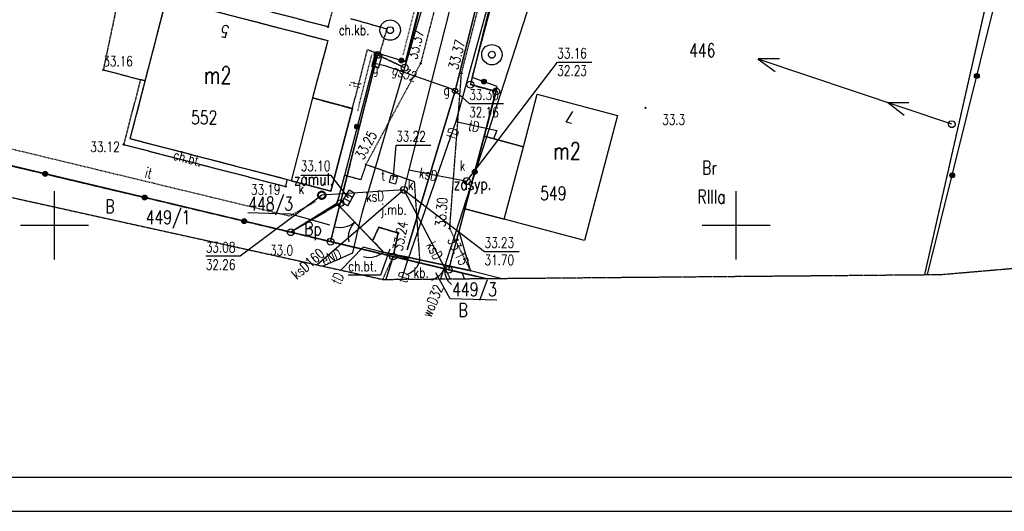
# Model space of a CAD drawing. Header units: millimetres. Extents: x 1427 to 82594, y 2364 to 16149.
# Tile 29 of 58: x 24367 to 25811, y 11949 to 12670. Entities that reach past the tile are written whole.
import ezdxf
from ezdxf.enums import TextEntityAlignment as Align

# ---------------------------------------------------------------- set-up
doc = ezdxf.new("R2010")
doc.units = ezdxf.units.MM
for name, pattern in [('1', [2, 1, -1]), ('2', [1, 0.5, -0.5]), ('423', [2, 1.5, -0.5]), ('424', [1.5, 1, -0.5]), ('901', [0])]:
    doc.linetypes.add(name, pattern=pattern)
for name, color, linetype in [('202-punkt_graniczny', 7, 'Continuous'), ('209-oznaczenie_konturu_klasyfik', 7, 'Continuous'), ('210-oznaczenie_konturu_uzytku_g', 7, 'Continuous'), ('211-numer_dzialki_ewidencyjnej', 7, 'Continuous'), ('218-kontur_uzytku_gruntowego', 7, 'Continuous'), ('219-dzialka_ewidencyjna', 7, 'Continuous'), ('238-Punkt_adresowy_budynku', 7, 'Continuous'), ('312-budynek_ewidencyjny', 7, 'Continuous'), ('312-oznaczenie_budynku_ewidency', 7, 'Continuous'), ('320-blok_-_kondygnacja_nadziemn', 7, 'Continuous'), ('582-Numer_w_GESUT-SKPOD', 7, 'Continuous'), ('brama', 7, 'Continuous'), ('chodnik', 7, 'Continuous'), ('chodnik-Atr17', 7, 'Continuous'), ('furtka', 7, 'Continuous'), ('inny_obiekt_zagospodarowania_te', 7, 'Continuous'), ('jezdnia', 7, 'Continuous'), ('jezdnia-Atr17', 7, 'Continuous'), ('komora_podziemna', 7, 'Continuous'), ('kratka_sciekowa', 7, 'Continuous'), ('obszar_utwardzony', 7, 'Continuous'), ('obszar_utwardzony-Atr17', 7, 'Continuous'), ('obudowa_ochronna_przewodu', 7, 'Continuous'), ('ogrodzenie_trwale', 7, 'Continuous'), ('opisy', 7, 'Continuous'), ('pikieta_naturalna', 7, 'Continuous'), ('pikieta_naturalna-Atr2', 7, 'Continuous'), ('pikieta_sztuczna', 7, 'Continuous'), ('pikieta_sztuczna-Atr2', 7, 'Continuous'), ('przewod_elektroenergetyczny_nis', 7, 'Continuous'), ('przewod_elektroenergetyczny_pod', 7, 'Continuous'), ('przewod_gazowy', 7, 'Continuous'), ('przewod_gazowy-Atr1', 7, 'Continuous'), ('przewod_kanalizacyjny', 7, 'Continuous'), ('przewod_kanalizacyjny-Atr1', 7, 'Continuous'), ('przewod_telekomunikacyjny_podzi', 7, 'Continuous'), ('przewod_wodociagowy', 7, 'Continuous'), ('przewod_wodociagowy-Atr1', 7, 'Continuous'), ('rzedna-Atr2', 7, 'Continuous'), ('rzedna-Atr3', 7, 'Continuous'), ('slup_przewodow_napowietrznych', 7, 'Continuous'), ('studnia_zwykla', 7, 'Continuous'), ('szafa_gazowa_lub_kontener', 7, 'Continuous'), ('szafa_gazowa_lub_kontener-Atr17', 7, 'Continuous'), ('wlaz_do_komory_lub_kanalu_-_kwa', 7, 'Continuous'), ('wlaz_do_komory_lub_kanalu_-_okr', 7, 'Continuous'), ('Zakres', 7, 'Continuous'), ('zasuwa_lub_zawor', 7, 'Continuous'), ('zasuwa_lub_zawor-Atr17', 7, 'Continuous')]:
    doc.layers.add(name, color=color, linetype=linetype)
doc.styles.add('STYL_ARIAL', font='simplex', dxfattribs={"width": 0.75, "oblique": 0.1})

# ---------------------------------------------------------------- blocks, each defined once
blk = doc.blocks.new('202')
at = {"color": 0}
blk.add_circle((0, 0), 0.25, dxfattribs=at)
blk = doc.blocks.new('US15')
at = {"color": 7}
blk.add_polyline3d([(0, 0.25, 0), (0.1352, 0.2103, 0), (0.2274, 0.1039, 0), (0.2475, -0.0356, 0), (0.1889, -0.1637, 0), (0.0704, -0.2399, 0), (-0.0704, -0.2399, 0), (-0.1889, -0.1637, 0), (-0.2475, -0.0356, 0), (-0.2274, 0.1039, 0), (-0.1352, 0.2103, 0), (0, 0.25, 0)], dxfattribs=at)
blk = doc.blocks.new('US22')
at = {"color": 7}
blk.add_polyline3d([(0, 0.25, 0), (0.1352, 0.2103, 0), (0.2274, 0.1039, 0), (0.2475, -0.0356, 0), (0.1889, -0.1637, 0), (0.0704, -0.2399, 0), (-0.0704, -0.2399, 0), (-0.1889, -0.1637, 0), (-0.2475, -0.0356, 0), (-0.2274, 0.1039, 0), (-0.1352, 0.2103, 0), (0, 0.25, 0)], dxfattribs=at)
blk = doc.blocks.new('US22A')
at = {"color": 7}
blk.add_polyline3d([(-0.25, -0.25, 0), (0.25, -0.25, 0), (0.25, 0.25, 0), (-0.25, 0.25, 0), (-0.25, -0.25, 0)], dxfattribs=at)
blk = doc.blocks.new('US20')
at = {"color": 7}
for points in [[(-0.5, 0.25, 0), (0.5, 0.25, 0)], [(-0.5, -0.25, 0), (-0.5, 0.25, 0)], [(0.5, -0.25, 0), (0.5, 0.25, 0)], [(-0.5, -0.25, 0), (0.5, -0.25, 0)]]:
    blk.add_polyline3d(points, dxfattribs=at)
blk = doc.blocks.new('US25')
at = {"color": 7}
blk.add_polyline3d([(0.2003, -0.0001, 0), (0.1535, -0.1287, 0), (0.035, -0.1971, 0), (-0.0997, -0.1733, 0), (-0.1876, -0.0685, 0), (-0.1876, 0.0683, 0), (-0.0997, 0.1731, 0), (0.035, 0.1968, 0), (0.1535, 0.1284, 0), (0.2003, -0.0001, 0)], dxfattribs=at)
blk = doc.blocks.new('US05')
at = {"color": 7}
for points in [[(-0.525, 0.25, 0), (-0.175, 0.25, 0)], [(-0.525, -0.25, 0), (-0.525, 0.25, 0)], [(-0.175, 0.25, 0), (0.175, 0.25, 0)], [(-0.175, -0.25, 0), (-0.175, 0.25, 0)], [(0.175, 0.25, 0), (0.525, 0.25, 0)], [(0.175, -0.25, 0), (0.175, 0.25, 0)], [(0.525, -0.25, 0), (0.525, 0.25, 0)], [(-0.525, -0.25, 0), (-0.175, -0.25, 0)], [(-0.175, -0.25, 0), (0.175, -0.25, 0)], [(0.175, -0.25, 0), (0.525, -0.25, 0)]]:
    blk.add_polyline3d(points, dxfattribs=at)
blk = doc.blocks.new('US13')
at = {"color": 7}
for points in [[(0, 0.75, 0), (0.2435, 0.7094, 0), (0.4607, 0.5919, 0), (0.6279, 0.4102, 0), (0.7271, 0.1841, 0), (0.7474, -0.0619, 0), (0.6868, -0.3013, 0), (0.5518, -0.508, 0), (0.357, -0.6596, 0), (0.1234, -0.7398, 0), (-0.1234, -0.7398, 0), (-0.357, -0.6596, 0), (-0.5518, -0.508, 0), (-0.6868, -0.3013, 0), (-0.7474, -0.0619, 0), (-0.7271, 0.1841, 0), (-0.6279, 0.4102, 0), (-0.4607, 0.5919, 0), (-0.2435, 0.7094, 0), (0, 0.75, 0)], [(0, 0.25, 0), (0.1352, 0.2103, 0), (0.2274, 0.1039, 0), (0.2475, -0.0356, 0), (0.1889, -0.1637, 0), (0.0704, -0.2399, 0), (-0.0704, -0.2399, 0), (-0.1889, -0.1637, 0), (-0.2475, -0.0356, 0), (-0.2274, 0.1039, 0), (-0.1352, 0.2103, 0), (0, 0.25, 0)]]:
    blk.add_polyline3d(points, dxfattribs=at)
blk = doc.blocks.new('OK02')
at = {"color": 7}
for points in [[(-0.75, 1.299, 0), (-0.4963, 1.1147, 0), (-0.2865, 0.8817, 0), (-0.1297, 0.6101, 0), (-0.0328, 0.3119, 0), (0, 0, 0)], [(0, 0, 0), (0.0328, 0.3119, 0), (0.1297, 0.6101, 0), (0.2865, 0.8817, 0), (0.4963, 1.1147, 0), (0.75, 1.299, 0)]]:
    blk.add_polyline3d(points, dxfattribs=at)
blk = doc.blocks.new('OK04')
at = {"color": 7}
blk.add_polyline3d([(0, 0.001, 0), (0.0328, 0.3129, 0), (0.1297, 0.6111, 0), (0.2865, 0.8827, 0), (0.4963, 1.1157, 0), (0.75, 1.3, 0)], dxfattribs=at)
blk = doc.blocks.new('PW01')
at = {"color": 7}
blk.add_polyline3d([(0.045, 0, 0), (0.0318, -0.0318, 0), (0, -0.045, 0), (-0.0318, -0.0318, 0), (-0.045, 0, 0), (-0.0318, 0.0318, 0), (0, 0.045, 0), (0.0318, 0.0318, 0), (0.045, 0, 0)], dxfattribs=at)

msp = doc.modelspace()

# ---------------------------------------------------------------- linework, layer by layer
for p, q in [((20967.848, 11999.368), (28867.848, 11999.368)), ((20917.848, 11949.368), (28917.848, 11949.368))]:
    msp.add_line(p, q)
at = {"layer": '211-numer_dzialki_ewidencyjnej', "color": 7}
msp.add_polyline3d([(24701.823, 12387.631, 0), (24764.119, 12385.421, 0), (24821.685, 12369.189, 0)], dxfattribs=at)
at = {"layer": '218-kontur_uzytku_gruntowego', "color": 3, "linetype": '2'}
for points in [[(24931.747, 12599.673, 0), (25080.147, 13188.873, 0)], [(25169.147, 13147.273, 0), (25028.147, 12574.873, 0)], [(25828.147, 12886.673, 0), (25694.289, 12296.261, 0)], [(24837.347, 12401.073, 0), (24891.947, 12618.473, 0)], [(24891.947, 12618.473, 0), (24837.347, 12401.073, 0)], [(24891.947, 12618.473, 0), (24931.747, 12599.673, 0)], [(24931.747, 12599.673, 0), (24891.947, 12618.473, 0)], [(25066.147, 12564.873, 0), (24996.347, 12303.473, 0)], [(25028.147, 12574.873, 0), (25066.147, 12564.873, 0)], [(25066.147, 12564.873, 0), (25028.147, 12574.873, 0)], [(24316.747, 12464.873, 0), (24484.947, 12424.873, 0)], [(24484.947, 12424.873, 0), (24316.747, 12464.873, 0)], [(24484.947, 12424.873, 0), (24552.147, 12409.073, 0)], [(24552.147, 12409.073, 0), (24484.947, 12424.873, 0)], [(24552.147, 12409.073, 0), (24764.747, 12358.473, 0)], [(24764.747, 12358.473, 0), (24552.147, 12409.073, 0)], [(24837.347, 12401.073, 0), (24764.747, 12358.473, 0)], [(24764.747, 12358.473, 0), (24837.347, 12401.073, 0)], [(24823.147, 12344.673, 0), (24837.347, 12401.073, 0)], [(24764.747, 12358.473, 0), (24823.147, 12344.673, 0)], [(24914.747, 12322.873, 0), (24823.147, 12344.673, 0)], [(24823.147, 12344.673, 0), (24914.747, 12322.873, 0)], [(24914.747, 12322.873, 0), (24904.117, 12289.309, 0)], [(24996.347, 12303.473, 0), (24914.747, 12322.873, 0)], [(24914.747, 12322.873, 0), (24996.347, 12303.473, 0)], [(24996.347, 12303.473, 0), (25038.147, 12293.473, 0)], [(25038.147, 12293.473, 0), (24996.347, 12303.473, 0)]]:
    msp.add_polyline3d(points, dxfattribs=at)
at = {"layer": '219-dzialka_ewidencyjna', "color": 7}
for points in [[(25080.147, 13188.873, 0), (24931.747, 12599.673, 0)], [(25169.147, 13147.273, 0), (25028.147, 12574.873, 0)], [(25828.147, 12886.673, 0), (25694.289, 12296.261, 0)], [(24891.947, 12618.473, 0), (24837.347, 12401.073, 0)], [(24931.747, 12599.673, 0), (24891.947, 12618.473, 0)], [(25066.147, 12564.873, 0), (24996.347, 12303.473, 0)], [(25066.147, 12564.873, 0), (25028.147, 12574.873, 0)], [(24764.747, 12358.473, 0), (24316.747, 12464.873, 0)], [(24837.347, 12401.073, 0), (24764.747, 12358.473, 0)], [(24837.347, 12401.073, 0), (24823.147, 12344.673, 0)], [(24823.147, 12344.673, 0), (24764.747, 12358.473, 0)], [(24914.747, 12322.873, 0), (24823.147, 12344.673, 0)], [(24914.747, 12322.873, 0), (24904.117, 12289.309, 0)], [(24996.347, 12303.473, 0), (24914.747, 12322.873, 0)], [(25050.509, 12290.597, 0), (24996.347, 12303.473, 0)]]:
    msp.add_polyline3d(points, dxfattribs=at)
at = {"layer": '312-budynek_ewidencyjny', "color": 7}
for points in [[(24529.347, 12495.273, 0), (24582.347, 12701.073, 0)], [(24602.147, 12695.873, 0), (24819.147, 12639.473, 0)], [(24819.147, 12639.473, 0), (24796.547, 12555.473, 0)], [(24796.547, 12555.473, 0), (24855.147, 12539.673, 0)], [(25105.947, 12483.873, 0), (25126.147, 12560.873, 0)], [(25126.147, 12560.873, 0), (25243.947, 12529.673, 0)], [(24855.147, 12539.673, 0), (24823.747, 12418.873, 0)], [(25243.947, 12529.673, 0), (25195.347, 12346.273, 0)], [(24759.747, 12435.473, 0), (24529.347, 12495.273, 0)], [(25020.147, 12392.673, 0), (25048.547, 12499.073, 0)], [(25048.547, 12499.073, 0), (25105.947, 12483.873, 0)], [(24823.747, 12418.873, 0), (24759.747, 12435.473, 0)], [(25077.547, 12377.473, 0), (25020.147, 12392.673, 0)], [(25195.347, 12346.273, 0), (25077.547, 12377.473, 0)]]:
    msp.add_polyline3d(points, dxfattribs=at)
at = {"layer": '320-blok_-_kondygnacja_nadziemn', "color": 7}
for points in [[(24765.547, 12433.873, 0), (24823.747, 12418.873, 0), (24855.147, 12539.673, 0), (24796.547, 12555.473, 0), (24765.547, 12433.873, 0)], [(25077.547, 12377.473, 0), (25105.947, 12483.873, 0), (25048.547, 12499.073, 0), (25020.147, 12392.673, 0), (25077.547, 12377.473, 0)]]:
    msp.add_polyline3d(points, dxfattribs=at)
at = {"layer": 'brama', "color": 7}
for points in [[(24884.747, 12346.073, 0), (24832.547, 12400.473, 0)], [(25028.347, 12302.273, 0), (24954.147, 12318.073, 0)]]:
    msp.add_polyline3d(points, dxfattribs=at)
at = {"layer": 'chodnik', "color": 7, "linetype": '423'}
for points in [[(24891.947, 12944.273, 0), (24819.347, 12659.473, 0), (24585.747, 12720.873, 0)], [(24510.947, 12697.073, 0), (24489.747, 12596.473, 0), (24544.347, 12582.273, 0), (24551.347, 12580.473, 0)], [(24551.347, 12580.473, 0), (24582.347, 12701.073, 0)], [(24602.147, 12695.873, 0), (24819.147, 12639.473, 0), (24796.547, 12555.473, 0), (24855.147, 12539.673, 0), (24877.147, 12626.273, 0), (24890.347, 12621.273, 0), (24895.147, 12619.873, 0), (24905.947, 12656.273, 0), (24852.947, 12671.273, 0)], [(24759.747, 12435.473, 0), (24529.347, 12495.273, 0), (24551.347, 12580.473, 0), (24544.347, 12582.273, 0), (24519.547, 12487.073, 0), (24757.347, 12425.473, 0), (24759.747, 12435.473, 0)], [(24915.747, 12326.273, 0), (24922.147, 12357.273, 0), (24893.947, 12365.873, 0), (24884.747, 12346.073, 0), (24900.747, 12329.473, 0), (24915.747, 12326.273, 0)]]:
    msp.add_polyline3d(points, dxfattribs=at)
at = {"layer": 'chodnik-Atr17', "color": 7}
msp.add_polyline3d([(24910.147, 12333.473, 0), (24896.547, 12295.673, 0), (24848.927, 12295.673, 0)], dxfattribs=at)
at = {"layer": 'furtka', "color": 7}
for points in [[(24900.747, 12329.473, 0), (24884.747, 12346.073, 0)], [(24954.147, 12318.073, 0), (24930.347, 12323.273, 0)]]:
    msp.add_polyline3d(points, dxfattribs=at)
at = {"layer": 'inny_obiekt_zagospodarowania_te', "color": 7, "linetype": '1'}
for points in [[(24929.747, 12618.473, 0), (25003.747, 12909.673, 0)], [(24863.147, 12536.673, 0), (24883.547, 12618.673, 0)], [(24302.147, 12493.473, 0), (24763.547, 12382.273, 0), (24801.947, 12404.073, 0)]]:
    msp.add_polyline3d(points, dxfattribs=at)
at = {"layer": 'jezdnia', "color": 7, "linetype": '424'}
for points in [[(25048.147, 12967.273, 0), (24955.147, 12605.873, 0)], [(25015.147, 12591.273, 0), (25109.747, 12957.273, 0)], [(24955.147, 12605.873, 0), (24874.947, 12457.673, 0)], [(24997.947, 12363.873, 0), (25015.147, 12591.273, 0)], [(24954.147, 12318.073, 0), (24946.347, 12432.273, 0), (24874.947, 12457.673, 0), (24867.347, 12435.273, 0), (24843.347, 12441.873, 0), (24832.547, 12400.473, 0), (24884.747, 12346.073, 0), (24893.947, 12365.873, 0), (24922.147, 12357.273, 0), (24915.747, 12326.273, 0), (24930.347, 12323.273, 0), (24954.147, 12318.073, 0)], [(25028.347, 12302.273, 0), (24997.947, 12363.873, 0)], [(24954.147, 12318.073, 0), (25028.347, 12302.273, 0)]]:
    msp.add_polyline3d(points, dxfattribs=at)
at = {"layer": 'komora_podziemna', "color": 34}
msp.add_polyline3d([(24816.147, 12412.673, 0), (24815.947, 12411.473, 0), (24815.547, 12410.273, 0), (24814.947, 12409.073, 0), (24814.147, 12408.273, 0), (24813.147, 12407.473, 0), (24811.947, 12406.873, 0), (24810.747, 12406.673, 0), (24809.547, 12406.673, 0), (24808.347, 12406.873, 0), (24807.147, 12407.473, 0), (24806.147, 12408.273, 0), (24805.347, 12409.073, 0), (24804.747, 12410.273, 0), (24804.347, 12411.473, 0), (24804.147, 12412.673, 0), (24804.347, 12413.873, 0), (24804.747, 12415.073, 0), (24805.347, 12416.273, 0), (24806.147, 12417.073, 0), (24807.147, 12417.873, 0), (24808.347, 12418.473, 0), (24809.547, 12418.673, 0), (24810.747, 12418.673, 0), (24811.947, 12418.473, 0), (24813.147, 12417.873, 0), (24814.147, 12417.073, 0), (24814.947, 12416.273, 0), (24815.547, 12415.073, 0), (24815.947, 12413.873, 0), (24816.147, 12412.673, 0)], dxfattribs=at)
at = {"layer": 'obszar_utwardzony', "color": 7, "linetype": '424'}
for points in [[(24914.747, 12322.873, 0), (24914.747, 12322.873, 0), (24899.501, 12289.371, 0)], [(24991.129, 12304.713, 0), (24914.747, 12322.873, 0)], [(25050.489, 12290.597, 0), (25014.347, 12299.073, 0), (24996.347, 12303.473, 0), (24991.129, 12304.713, 0)]]:
    msp.add_polyline3d(points, dxfattribs=at)
at = {"layer": 'obudowa_ochronna_przewodu', "color": 7}
for points in [[(25160.147, 13183.873, 0), (25005.947, 12565.673, 0), (24935.347, 12332.473, 0)], [(24902.947, 12603.073, 0), (25000.947, 12568.473, 0)]]:
    msp.add_polyline3d(points, dxfattribs=at)
at = {"layer": 'ogrodzenie_trwale', "color": 7, "linetype": '901'}
for points in [[(25031.947, 13036.273, 0), (25039.347, 13028.273, 0), (24932.747, 12608.473, 0), (24890.347, 12621.273, 0), (24843.347, 12441.873, 0), (24832.547, 12400.473, 0)], [(25698.823, 12296.301, 0), (25873.747, 13001.273, 0)], [(25030.947, 12585.473, 0), (25081.147, 12774.873, 0)], [(24832.547, 12400.473, 0), (24764.747, 12358.473, 0), (24316.747, 12464.873, 0), (24120.347, 12511.673, 0), (24152.947, 12633.073, 0)], [(25028.347, 12302.273, 0), (25011.747, 12359.673, 0), (25067.347, 12572.273, 0), (25030.947, 12585.473, 0)], [(24900.747, 12329.473, 0), (24915.747, 12326.273, 0), (24930.347, 12323.273, 0)], [(25028.347, 12302.273, 0), (25074.597, 12290.809, 0)]]:
    msp.add_polyline3d(points, dxfattribs=at)
at = {"layer": 'ogrodzenie_trwale', "color": 7}
for centre, radius in [((24927.023, 12610.201), 3.5), ((24927.023, 12610.201), 3.15), ((24927.023, 12610.201), 2.8), ((24927.023, 12610.201), 2.45), ((24927.023, 12610.201), 2.1), ((24927.023, 12610.201), 1.75), ((24927.023, 12610.201), 1.4), ((24927.023, 12610.201), 1.05), ((24927.023, 12610.201), 0.7), ((25048.077, 12579.261), 3.5), ((25048.077, 12579.261), 3.15), ((25048.077, 12579.261), 2.8), ((25048.077, 12579.261), 2.45), ((25048.077, 12579.261), 2.1), ((25048.077, 12579.261), 1.75), ((25048.077, 12579.261), 1.4), ((25048.077, 12579.261), 1.05), ((25048.077, 12579.261), 0.7), ((25771.071, 12587.471), 3.5), ((25771.071, 12587.471), 3.15), ((25771.071, 12587.471), 2.8), ((25771.071, 12587.471), 2.45), ((25771.071, 12587.471), 2.1), ((25771.071, 12587.471), 1.75), ((25771.071, 12587.471), 1.4), ((25771.071, 12587.471), 1.05), ((25771.071, 12587.471), 0.7), ((24862.041, 12513.231), 3.5), ((24862.041, 12513.231), 3.15), ((24862.041, 12513.231), 2.8), ((24862.041, 12513.231), 2.45), ((24862.041, 12513.231), 2.1), ((24862.041, 12513.231), 1.75), ((24862.041, 12513.231), 1.4), ((24862.041, 12513.231), 1.05), ((24862.041, 12513.231), 0.7), ((25034.581, 12446.985), 3.5), ((25034.581, 12446.985), 3.15), ((25034.581, 12446.985), 2.8), ((25034.581, 12446.985), 2.45), ((25034.581, 12446.985), 2.1), ((24404.521, 12444.027), 3.5), ((24404.521, 12444.027), 3.15), ((24404.521, 12444.027), 2.8), ((24404.521, 12444.027), 2.45), ((24404.521, 12444.027), 2.1), ((24404.521, 12444.027), 1.75), ((24404.521, 12444.027), 1.4), ((24404.521, 12444.027), 1.05), ((24404.521, 12444.027), 0.7), ((25034.581, 12446.985), 1.75), ((25034.581, 12446.985), 1.4), ((25034.581, 12446.985), 1.05), ((25034.581, 12446.985), 0.7), ((25734.947, 12441.887), 3.5), ((25734.947, 12441.887), 3.15), ((25734.947, 12441.887), 2.8), ((25734.947, 12441.887), 2.45), ((25734.947, 12441.887), 2.1), ((25734.947, 12441.887), 1.75), ((25734.947, 12441.887), 1.4), ((25734.947, 12441.887), 1.05), ((25734.947, 12441.887), 0.7), ((24550.463, 12409.365), 3.5), ((24550.463, 12409.365), 3.15), ((24550.463, 12409.365), 2.8), ((24550.463, 12409.365), 2.45), ((24550.463, 12409.365), 2.1), ((24550.463, 12409.365), 1.75), ((24550.463, 12409.365), 1.4), ((24550.463, 12409.365), 1.05), ((24550.463, 12409.365), 0.7), ((24696.403, 12374.705), 3.5), ((24696.403, 12374.705), 3.15), ((24696.403, 12374.705), 2.8), ((24696.403, 12374.705), 2.45), ((24696.403, 12374.705), 2.1), ((24696.403, 12374.705), 1.75), ((24696.403, 12374.705), 1.4), ((24696.403, 12374.705), 1.05), ((24696.403, 12374.705), 0.7)]:
    msp.add_circle(centre, radius, dxfattribs=at)
at = {"layer": 'opisy', "color": 7}
for points in [[(24418.147, 12318.673, 0), (24418.147, 12418.673, 0)], [(25418.147, 12318.673, 0), (25418.147, 12418.673, 0)], [(24368.147, 12368.673, 0), (24468.147, 12368.673, 0)], [(25368.147, 12368.673, 0), (25468.147, 12368.673, 0)]]:
    msp.add_polyline3d(points, dxfattribs=at)
at = {"layer": 'przewod_elektroenergetyczny_nis', "color": 1}
for points in [[(25734.169, 12516.903, 0), (25450.203, 12612.343, 0), (25475.025, 12593.939, 0)], [(25481.659, 12612.771, 0), (25450.317, 12612.499, 0)], [(25664.339, 12529.463, 0), (25639.923, 12548.495, 0), (25671.163, 12548.701, 0)]]:
    msp.add_polyline3d(points, dxfattribs=at)
at = {"layer": 'przewod_elektroenergetyczny_pod', "color": 1}
for points in [[(24863.797, 12362.675, 0), (24869.947, 12388.473, 0), (24982.147, 12769.873, 0)], [(24811.255, 12308.833, 0), (24855.547, 12328.073, 0), (24863.797, 12362.675, 0)]]:
    msp.add_polyline3d(points, dxfattribs=at)
at = {"layer": 'przewod_gazowy', "color": 40}
for points in [[(24935.347, 12332.473, 0), (25005.947, 12565.673, 0), (25160.147, 13183.873, 0)], [(24889.947, 12605.673, 0), (24902.947, 12603.073, 0), (25000.947, 12568.473, 0), (25005.947, 12565.673, 0)]]:
    msp.add_polyline3d(points, dxfattribs=at)
at = {"layer": 'przewod_kanalizacyjny', "color": 34}
for points in [[(25164.947, 13360.073, 0), (25003.747, 12709.273, 0), (24938.147, 12450.073, 0), (24930.747, 12420.673, 0)], [(24938.147, 12450.073, 0), (25022.947, 12433.473, 0)], [(24930.747, 12420.673, 0), (24810.147, 12412.673, 0)], [(24930.747, 12420.673, 0), (24863.797, 12362.675, 0)], [(24930.747, 12420.673, 0), (24991.129, 12304.713, 0)], [(24863.797, 12362.675, 0), (24803.593, 12310.523, 0)], [(24991.129, 12304.713, 0), (24998.715, 12290.141, 0)]]:
    msp.add_polyline3d(points, dxfattribs=at)
at = {"layer": 'przewod_telekomunikacyjny_podzi', "color": 30}
for points in [[(25266.947, 13389.673, 0), (25223.947, 13238.673, 0), (25209.947, 13189.073, 0), (25210.547, 13131.273, 0), (25175.347, 13132.273, 0), (25006.947, 12520.873, 0), (24937.147, 12319.673, 0)], [(25006.947, 12520.873, 0), (25067.147, 12507.473, 0), (25062.147, 12495.473, 0)], [(24937.147, 12319.673, 0), (24870.947, 12336.473, 0), (24838.273, 12302.875, 0)], [(24927.713, 12289.517, 0), (24937.147, 12319.673, 0)]]:
    msp.add_polyline3d(points, dxfattribs=at)
at = {"layer": 'przewod_wodociagowy', "color": 5}
for points in [[(25281.947, 13209.073, 0), (24989.347, 12304.873, 0)], [(24989.347, 12304.873, 0), (24984.465, 12290.017, 0)], [(25019.483, 12290.325, 0), (25016.747, 12298.073, 0), (24989.347, 12304.873, 0)]]:
    msp.add_polyline3d(points, dxfattribs=at)
at = {"layer": 'rzedna-Atr2', "color": 7}
for points in [[(25022.947, 12433.473, 0), (25155.747, 12607.873, 0), (25206.487, 12607.873, 0)], [(25005.947, 12565.673, 0), (25026.347, 12547.073, 0), (25076.987, 12547.073, 0)], [(24915.147, 12435.473, 0), (24919.347, 12486.073, 0), (24970.087, 12486.073, 0)], [(24849.347, 12408.673, 0), (24824.147, 12441.873, 0), (24779.367, 12441.873, 0)], [(24930.747, 12420.673, 0), (25048.947, 12330.273, 0), (25099.687, 12330.273, 0)], [(24810.147, 12412.673, 0), (24690.747, 12323.473, 0), (24640.107, 12323.473, 0)]]:
    msp.add_polyline3d(points, dxfattribs=at)
at = {"layer": 'wlaz_do_komory_lub_kanalu_-_kwa', "color": 7}
msp.add_polyline3d([(25066.931, 12258.747, 0), (24998.689, 12260.735, 0), (24977.489, 12299.161, 0)], dxfattribs=at)
at = {"layer": 'Zakres', "color": 5, "linetype": '2'}
msp.add_polyline3d([(24306.177, 12420.221, 0), (24803.593, 12310.523, 0), (24811.255, 12308.833, 0), (24838.273, 12302.875, 0), (24899.501, 12289.371, 0), (24899.947, 12289.273, 0), (24904.117, 12289.309, 0), (24904.117, 12289.309, 0), (24927.713, 12289.517, 0), (24984.465, 12290.017, 0), (24998.715, 12290.141, 0), (25019.483, 12290.325, 0), (25050.509, 12290.597, 0), (25074.597, 12290.809, 0), (25694.289, 12296.261, 0), (25694.289, 12296.261, 0), (25694.289, 12296.261, 0), (25698.823, 12296.301, 0), (25718.347, 12296.473, 0), (25963.757, 12317.477, 0)], dxfattribs=at)

# ---------------------------------------------------------------- block references
at = {"layer": '202-punkt_graniczny', "color": 7, "xscale": 20, "yscale": 20, "zscale": 20}
for p in [(24891.947, 12618.473), (24931.747, 12599.673), (25028.147, 12574.873), (25066.147, 12564.873), (24837.347, 12401.073), (24764.747, 12358.473), (24823.147, 12344.673), (24914.747, 12322.873), (24996.347, 12303.473)]:
    msp.add_blockref('202', p, dxfattribs=at)
at = {"layer": 'brama', "color": 7, "xscale": 20, "yscale": 20, "zscale": 20}
for p, rotation in [((24858.647, 12373.273), 133.82002), ((24991.247, 12310.173), 167.97977)]:
    msp.add_blockref('OK02', p, dxfattribs=dict(at, rotation=rotation))
at = {"layer": 'furtka', "color": 7, "xscale": 20, "yscale": 20, "zscale": 20}
for p, rotation in [((24900.747, 12329.473), 133.94607), ((24954.147, 12318.073), 167.6761)]:
    msp.add_blockref('OK04', p, dxfattribs=dict(at, rotation=rotation))
at = {"layer": 'kratka_sciekowa', "color": 34, "xscale": 20, "yscale": 20, "zscale": 20, "rotation": 60.01733}
msp.add_blockref('US05', (24849.347, 12408.673), dxfattribs=at)
at = {"layer": 'pikieta_naturalna', "color": 7, "xscale": 20, "yscale": 20, "zscale": 20}
for p in [(25285.147, 12540.873), (24793.347, 12365.673)]:
    msp.add_blockref('PW01', p, dxfattribs=at)
at = {"layer": 'pikieta_sztuczna', "color": 7, "xscale": 20, "yscale": 20, "zscale": 20}
for p in [(24819.347, 12659.473), (24489.747, 12596.473), (24955.147, 12605.873), (25015.147, 12591.273), (24519.547, 12487.073), (24874.947, 12457.673), (24757.347, 12425.473), (24997.947, 12363.873), (24922.147, 12357.273), (25028.347, 12302.273)]:
    msp.add_blockref('PW01', p, dxfattribs=at)
at = {"layer": 'slup_przewodow_napowietrznych', "color": 7, "xscale": 20, "yscale": 20, "zscale": 20}
msp.add_blockref('US15', (25734.347, 12516.873), dxfattribs=at)
at = {"layer": 'studnia_zwykla', "color": 5, "xscale": 20, "yscale": 20, "zscale": 20}
for p in [(24910.547, 12654.673), (25059.747, 12618.673)]:
    msp.add_blockref('US13', p, dxfattribs=at)
at = {"layer": 'szafa_gazowa_lub_kontener', "color": 40, "xscale": 20, "yscale": 20, "zscale": 20, "rotation": 74.31836}
msp.add_blockref('US20', (24891.347, 12609.873), dxfattribs=at)
at = {"layer": 'wlaz_do_komory_lub_kanalu_-_kwa', "color": 7, "xscale": 20.00000000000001, "yscale": 20.00000000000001, "zscale": 20.00000000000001, "rotation": 345.06956}
msp.add_blockref('US22A', (24915.147, 12435.473), dxfattribs=at)
at = {"layer": 'wlaz_do_komory_lub_kanalu_-_okr', "color": 7, "xscale": 20, "yscale": 20, "zscale": 20}
for p in [(25022.947, 12433.473), (24930.747, 12420.673), (24810.147, 12412.673)]:
    msp.add_blockref('US22', p, dxfattribs=at)
at = {"layer": 'zasuwa_lub_zawor', "color": 40, "xscale": 20, "yscale": 20, "zscale": 20}
msp.add_blockref('US25', (25005.947, 12565.673), dxfattribs=at)

# ---------------------------------------------------------------- texts
at = {"layer": '209-oznaczenie_konturu_klasyfik', "color": 3, "style": 'STYL_ARIAL', "width": 0.75}
msp.add_text('RIIIa', height=20, dxfattribs=at).set_placement((25361.209, 12420.505), align=Align.TOP_LEFT)
at = {"layer": '210-oznaczenie_konturu_uzytku_g', "color": 3, "style": 'STYL_ARIAL', "width": 0.75}
for s, p in [('Br', (25368.045, 12437.097)), ('B', (24492.649, 12380.295)), ('Bp', (24784.361, 12347.637)), ('B', (25010.845, 12228.293))]:
    msp.add_text(s, height=20, dxfattribs=at).set_placement(p, align=Align.BOTTOM_LEFT)
at = {"layer": '211-numer_dzialki_ewidencyjnej', "color": 7, "style": 'STYL_ARIAL', "width": 0.75}
for s, p in [('446', (25349.041, 12634.939)), ('449/3', (25001.535, 12284.841))]:
    msp.add_text(s, height=20, dxfattribs=at).set_placement(p, align=Align.TOP_LEFT)
for s, p in [('448/3', (24702.505, 12384.209)), ('449/1', (24551.965, 12364.471))]:
    msp.add_text(s, height=20, dxfattribs=at).set_placement(p, align=Align.BOTTOM_LEFT)
at = {"layer": '238-Punkt_adresowy_budynku', "color": 7, "style": 'STYL_ARIAL', "width": 0.75}
for s, rotation, p in [('5', 166.095, (24671.313, 12666.929)), ('7', 165.94, (25178.111, 12540.929))]:
    msp.add_text(s, height=17.5, rotation=rotation, dxfattribs=at).set_placement(p, align=Align.BOTTOM_CENTER)
at = {"layer": '312-oznaczenie_budynku_ewidency', "color": 7, "style": 'STYL_ARIAL', "width": 0.75}
for s, height, p in [('m2', 25, (24637.547, 12601.223)), ('552', 20, (24618.547, 12536.673)), ('549', 20, (25130.547, 12425.673))]:
    msp.add_text(s, height=height, dxfattribs=at).set_placement(p, align=Align.TOP_LEFT)
msp.add_text('m2', height=25, dxfattribs=at).set_placement((25149.947, 12457.661), align=Align.BOTTOM_LEFT)
at = {"layer": '582-Numer_w_GESUT-SKPOD', "color": 34, "style": 'STYL_ARIAL', "width": 0.75}
for s, p in [('zamul.', (24769.317, 12422.123)), ('zasyp.', (25003.947, 12415.445))]:
    msp.add_text(s, height=17.5, dxfattribs=at).set_placement(p, align=Align.BOTTOM_LEFT)
at = {"layer": 'chodnik-Atr17', "color": 7, "style": 'STYL_ARIAL', "width": 0.75}
for s, p in [('ch.kb.', (24835.147, 12642.907)), ('ch.bt.', (24848.927, 12296.647))]:
    msp.add_text(s, height=15, dxfattribs=at).set_placement(p, align=Align.BOTTOM_LEFT)
msp.add_text('ch.bt.', height=15, rotation=345.477, dxfattribs=at).set_placement((24590.075, 12460.883), align=Align.BOTTOM_LEFT)
at = {"layer": 'inny_obiekt_zagospodarowania_te', "color": 7, "style": 'STYL_ARIAL', "width": 0.75}
for rotation, p in [(76.029, (24869.939, 12567.475)), (346.449, (24548.943, 12434.883))]:
    msp.add_text('it', height=15, rotation=rotation, dxfattribs=at).set_placement(p, align=Align.BOTTOM_LEFT)
at = {"layer": 'jezdnia-Atr17', "color": 7, "style": 'STYL_ARIAL', "width": 0.75}
msp.add_text('j.mb.', height=15, dxfattribs=at).set_placement((24896.659, 12379.967), align=Align.BOTTOM_LEFT)
at = {"layer": 'obszar_utwardzony-Atr17', "color": 7, "style": 'STYL_ARIAL', "width": 0.75}
msp.add_text('kb.', height=15, dxfattribs=at).set_placement((24944.987, 12287.209), align=Align.BOTTOM_LEFT)
at = {"layer": 'pikieta_naturalna-Atr2', "color": 7, "style": 'STYL_ARIAL', "width": 0.75}
for s, p in [('33.3', (25309.547, 12511.507)), ('33.0', (24734.347, 12319.907))]:
    msp.add_text(s, height=15, dxfattribs=at).set_placement(p, align=Align.BOTTOM_LEFT)
at = {"layer": 'pikieta_sztuczna-Atr2', "color": 7, "style": 'STYL_ARIAL', "width": 0.75}
for s, rotation, p in [('33.37', 75.569, (24953.939, 12609.681)), ('33.37', 75.508, (25014.341, 12594.881)), ('33.25', 61.579, (24875.215, 12461.269)), ('33.30', 85.674, (24995.917, 12365.335)), ('33.24', 78.335, (24932.931, 12329.241)), ('33.15', 296.266, (24989.895, 12345.241))]:
    msp.add_text(s, height=15, rotation=rotation, dxfattribs=at).set_placement(p, align=Align.BOTTOM_LEFT)
for s, p in [('33.16', (24489.747, 12597.307)), ('33.12', (24470.547, 12471.707)), ('33.19', (24706.347, 12409.107))]:
    msp.add_text(s, height=15, dxfattribs=at).set_placement(p, align=Align.BOTTOM_LEFT)
at = {"layer": 'przewod_elektroenergetyczny_pod', "color": 1, "style": 'STYL_ARIAL', "width": 0.75}
msp.add_text('eND', height=15, rotation=23.4938, dxfattribs=at).set_placement((24810.907, 12316.035), align=Align.MIDDLE_LEFT)
at = {"layer": 'przewod_gazowy-Atr1', "color": 40, "style": 'STYL_ARIAL', "width": 0.75}
msp.add_text('gs32', height=15, rotation=340.554, dxfattribs=at).set_placement((24914.531, 12597.695), align=Align.MIDDLE_LEFT)
at = {"layer": 'przewod_kanalizacyjny-Atr1', "color": 34, "style": 'STYL_ARIAL', "width": 0.75}
for s, rotation, p in [('ksD', 348.924, (24953.507, 12445.847)), ('ksD', 3.795, (24875.037, 12410.317)), ('ksD', 297.506, (24969.639, 12343.295)), ('ksD160', 40.901, (24768.893, 12293.991))]:
    msp.add_text(s, height=15, rotation=rotation, dxfattribs=at).set_placement(p, align=Align.MIDDLE_LEFT)
at = {"layer": 'przewod_telekomunikacyjny_podzi', "color": 30, "style": 'STYL_ARIAL', "width": 0.75}
for rotation, p in [(347.451, (25025.675, 12515.453)), (70.867, (24999.527, 12495.863)), (63.589, (24829.917, 12283.531)), (72.628, (24927.539, 12284.899))]:
    msp.add_text('tD', height=15, rotation=rotation, dxfattribs=at).set_placement(p, align=Align.MIDDLE_LEFT)
at = {"layer": 'przewod_wodociagowy-Atr1', "color": 5, "style": 'STYL_ARIAL', "width": 0.75}
msp.add_text('woD32', height=15, rotation=67.422, dxfattribs=at).set_placement((24963.199, 12234.999), align=Align.MIDDLE_LEFT)
at = {"layer": 'rzedna-Atr2', "color": 34, "style": 'STYL_ARIAL', "width": 0.75}
for s, p in [('33.16', (25155.747, 12608.867)), ('33.10', (24779.367, 12443.705))]:
    msp.add_text(s, height=15, dxfattribs=at).set_placement(p, align=Align.BOTTOM_LEFT)
at = {"layer": 'rzedna-Atr2', "color": 40, "style": 'STYL_ARIAL', "width": 0.75}
msp.add_text('33.30', height=15, dxfattribs=at).set_placement((25026.347, 12548.067), align=Align.BOTTOM_LEFT)
at = {"layer": 'rzedna-Atr2', "color": 30, "style": 'STYL_ARIAL', "width": 0.75}
msp.add_text('33.22', height=15, dxfattribs=at).set_placement((24919.347, 12487.067), align=Align.BOTTOM_LEFT)
at = {"layer": 'rzedna-Atr2', "color": 7, "style": 'STYL_ARIAL', "width": 0.75}
for s, p in [('33.23', (25048.947, 12331.267)), ('33.08', (24640.107, 12324.467))]:
    msp.add_text(s, height=15, dxfattribs=at).set_placement(p, align=Align.BOTTOM_LEFT)
at = {"layer": 'rzedna-Atr3', "color": 34, "style": 'STYL_ARIAL', "width": 0.75}
msp.add_text('32.23', height=15, dxfattribs=at).set_placement((25155.747, 12583.347), align=Align.BOTTOM_LEFT)
at = {"layer": 'rzedna-Atr3', "color": 40, "style": 'STYL_ARIAL', "width": 0.75}
msp.add_text('32.16', height=15, dxfattribs=at).set_placement((25026.347, 12522.547), align=Align.BOTTOM_LEFT)
at = {"layer": 'rzedna-Atr3', "color": 7, "style": 'STYL_ARIAL', "width": 0.75}
for s, p in [('31.70', (25048.947, 12305.747)), ('32.26', (24640.107, 12298.967))]:
    msp.add_text(s, height=15, dxfattribs=at).set_placement(p, align=Align.BOTTOM_LEFT)
at = {"layer": 'szafa_gazowa_lub_kontener-Atr17', "color": 40, "style": 'STYL_ARIAL', "width": 0.75}
msp.add_text('g', height=15, dxfattribs=at).set_placement((24884.147, 12587.107), align=Align.BOTTOM_LEFT)
at = {"layer": 'wlaz_do_komory_lub_kanalu_-_kwa', "color": 7, "style": 'STYL_ARIAL', "width": 0.75}
msp.add_text('t', height=15, dxfattribs=at).set_placement((24897.229, 12429.711), align=Align.BOTTOM_LEFT)
at = {"layer": 'wlaz_do_komory_lub_kanalu_-_okr', "color": 7, "style": 'STYL_ARIAL', "width": 0.75}
for p in [(25012.547, 12443.907), (24936.477, 12416.301), (24776.347, 12410.307)]:
    msp.add_text('k', height=15, dxfattribs=at).set_placement(p, align=Align.BOTTOM_LEFT)
at = {"layer": 'zasuwa_lub_zawor-Atr17', "color": 40, "style": 'STYL_ARIAL', "width": 0.75}
msp.add_text('g', height=15, dxfattribs=at).set_placement((24988.947, 12554.907), align=Align.BOTTOM_LEFT)

doc.saveas('drawing.dxf')
